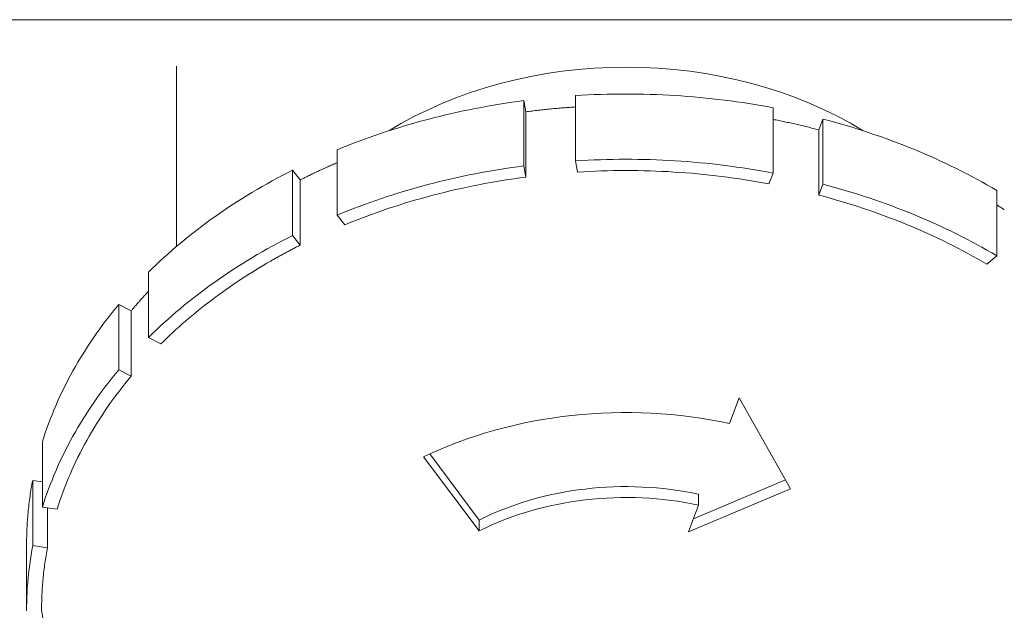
# Model space of a CAD drawing. Header units: millimetres. Extents: x -90830 to 24172, y -102460 to 73669.
# Tile 23 of 198: x -53619 to -53586, y 15536 to 15557. Entities that reach past the tile are written whole.
import ezdxf

# ---------------------------------------------------------------- set-up
doc = ezdxf.new("R2010")
doc.units = ezdxf.units.MM
doc.layers.add('at_Entity', color=253, linetype='Continuous', lineweight=9)

msp = doc.modelspace()

# ---------------------------------------------------------------- linework, layer by layer
at = {"layer": 'at_Entity'}
for p, q in [((-54093.07, 15556.8), (-52619.372, 15556.8)), ((-53614.041, 15555.2), (-53614.041, 15548.994)), ((-53600.224, 15555.086), (-53600.77, 15555.024)), ((-53599.675, 15555.13), (-53600.224, 15555.086)), ((-53599.124, 15555.157), (-53599.675, 15555.13)), ((-53598.572, 15555.166), (-53599.124, 15555.157)), ((-53598.02, 15555.157), (-53598.572, 15555.166)), ((-53597.469, 15555.13), (-53598.02, 15555.157)), ((-53596.92, 15555.086), (-53597.469, 15555.13)), ((-53596.374, 15555.024), (-53596.92, 15555.086)), ((-53601.849, 15554.848), (-53602.379, 15554.733)), ((-53601.312, 15554.944), (-53601.849, 15554.848)), ((-53600.77, 15555.024), (-53601.312, 15554.944)), ((-53595.832, 15554.944), (-53596.374, 15555.024)), ((-53595.295, 15554.848), (-53595.832, 15554.944)), ((-53594.764, 15554.733), (-53595.295, 15554.848)), ((-53603.419, 15554.455), (-53603.926, 15554.29)), ((-53602.903, 15554.602), (-53603.419, 15554.455)), ((-53602.379, 15554.733), (-53602.903, 15554.602)), ((-53594.24, 15554.602), (-53594.764, 15554.733)), ((-53593.724, 15554.455), (-53594.24, 15554.602)), ((-53593.217, 15554.29), (-53593.724, 15554.455)), ((-53604.424, 15554.11), (-53604.91, 15553.914)), ((-53603.926, 15554.29), (-53604.424, 15554.11)), ((-53600.094, 15554.2), (-53600.307, 15554.188)), ((-53600.307, 15554.188), (-53600.307, 15551.942)), ((-53599.88, 15554.211), (-53600.094, 15554.2)), ((-53599.667, 15554.221), (-53599.88, 15554.211)), ((-53599.453, 15554.228), (-53599.667, 15554.221)), ((-53599.239, 15554.234), (-53599.453, 15554.228)), ((-53599.025, 15554.239), (-53599.239, 15554.234)), ((-53598.812, 15554.241), (-53599.025, 15554.239)), ((-53598.598, 15554.243), (-53598.812, 15554.241)), ((-53598.384, 15554.242), (-53598.598, 15554.243)), ((-53598.17, 15554.24), (-53598.384, 15554.242)), ((-53597.956, 15554.236), (-53598.17, 15554.24)), ((-53597.742, 15554.23), (-53597.956, 15554.236)), ((-53597.528, 15554.223), (-53597.742, 15554.23)), ((-53597.315, 15554.214), (-53597.528, 15554.223)), ((-53597.101, 15554.203), (-53597.315, 15554.214)), ((-53596.888, 15554.191), (-53597.101, 15554.203)), ((-53596.675, 15554.177), (-53596.888, 15554.191)), ((-53596.462, 15554.161), (-53596.675, 15554.177)), ((-53596.249, 15554.144), (-53596.462, 15554.161)), ((-53596.037, 15554.125), (-53596.249, 15554.144)), ((-53595.825, 15554.104), (-53596.037, 15554.125)), ((-53595.613, 15554.082), (-53595.825, 15554.104)), ((-53595.401, 15554.058), (-53595.613, 15554.082)), ((-53592.72, 15554.11), (-53593.217, 15554.29)), ((-53592.233, 15553.914), (-53592.72, 15554.11)), ((-53604.91, 15553.914), (-53605.385, 15553.702)), ((-53603.758, 15553.744), (-53603.965, 15553.703)), ((-53603.551, 15553.784), (-53603.758, 15553.744)), ((-53603.343, 15553.822), (-53603.551, 15553.784)), ((-53603.134, 15553.858), (-53603.343, 15553.822)), ((-53602.926, 15553.893), (-53603.134, 15553.858)), ((-53602.716, 15553.926), (-53602.926, 15553.893)), ((-53602.506, 15553.958), (-53602.716, 15553.926)), ((-53602.296, 15553.988), (-53602.506, 15553.958)), ((-53602.086, 15554.016), (-53602.296, 15553.988)), ((-53602.086, 15554.016), (-53602.019, 15553.631)), ((-53602.086, 15551.771), (-53602.086, 15554.016)), ((-53601.219, 15553.724), (-53601.272, 15553.718)), ((-53601.165, 15553.729), (-53601.219, 15553.724)), ((-53601.112, 15553.734), (-53601.165, 15553.729)), ((-53601.058, 15553.739), (-53601.112, 15553.734)), ((-53601.005, 15553.744), (-53601.058, 15553.739)), ((-53600.951, 15553.749), (-53601.005, 15553.744)), ((-53600.898, 15553.754), (-53600.951, 15553.749)), ((-53600.844, 15553.758), (-53600.898, 15553.754)), ((-53600.79, 15553.763), (-53600.844, 15553.758)), ((-53600.737, 15553.767), (-53600.79, 15553.763)), ((-53600.683, 15553.771), (-53600.737, 15553.767)), ((-53600.629, 15553.776), (-53600.683, 15553.771)), ((-53600.576, 15553.78), (-53600.629, 15553.776)), ((-53600.522, 15553.784), (-53600.576, 15553.78)), ((-53600.468, 15553.788), (-53600.522, 15553.784)), ((-53600.415, 15553.791), (-53600.468, 15553.788)), ((-53600.361, 15553.795), (-53600.415, 15553.791)), ((-53600.307, 15553.799), (-53600.361, 15553.795)), ((-53595.19, 15554.033), (-53595.401, 15554.058)), ((-53594.979, 15554.006), (-53595.19, 15554.033)), ((-53594.769, 15553.977), (-53594.979, 15554.006)), ((-53594.559, 15553.946), (-53594.769, 15553.977)), ((-53594.349, 15553.914), (-53594.559, 15553.946)), ((-53594.14, 15553.88), (-53594.349, 15553.914)), ((-53593.931, 15553.845), (-53594.14, 15553.88)), ((-53593.723, 15553.808), (-53593.931, 15553.845)), ((-53593.515, 15553.77), (-53593.723, 15553.808)), ((-53593.515, 15551.524), (-53593.515, 15553.77)), ((-53591.758, 15553.702), (-53592.233, 15553.914)), ((-53605.847, 15553.475), (-53606.296, 15553.234)), ((-53605.385, 15553.702), (-53605.847, 15553.475)), ((-53605.193, 15553.422), (-53605.395, 15553.37)), ((-53604.99, 15553.473), (-53605.193, 15553.422)), ((-53604.786, 15553.522), (-53604.99, 15553.473)), ((-53604.582, 15553.57), (-53604.786, 15553.522)), ((-53604.377, 15553.616), (-53604.582, 15553.57)), ((-53604.171, 15553.66), (-53604.377, 15553.616)), ((-53603.965, 15553.703), (-53604.171, 15553.66)), ((-53601.966, 15553.638), (-53602.019, 15553.631)), ((-53602.019, 15551.386), (-53602.019, 15553.631)), ((-53601.912, 15553.645), (-53601.966, 15553.638)), ((-53601.859, 15553.652), (-53601.912, 15553.645)), ((-53601.806, 15553.658), (-53601.859, 15553.652)), ((-53601.753, 15553.665), (-53601.806, 15553.658)), ((-53601.699, 15553.671), (-53601.753, 15553.665)), ((-53601.646, 15553.677), (-53601.699, 15553.671)), ((-53601.593, 15553.684), (-53601.646, 15553.677)), ((-53601.539, 15553.69), (-53601.593, 15553.684)), ((-53601.486, 15553.695), (-53601.539, 15553.69)), ((-53601.433, 15553.701), (-53601.486, 15553.695)), ((-53601.379, 15553.707), (-53601.433, 15553.701)), ((-53601.326, 15553.713), (-53601.379, 15553.707)), ((-53601.272, 15553.718), (-53601.326, 15553.713)), ((-53591.945, 15553.011), (-53591.798, 15553.383)), ((-53591.798, 15553.383), (-53591.798, 15551.137)), ((-53591.596, 15553.329), (-53591.798, 15553.383)), ((-53591.296, 15553.475), (-53591.758, 15553.702)), ((-53590.847, 15553.234), (-53591.296, 15553.475)), ((-53606.296, 15553.234), (-53606.731, 15552.978)), ((-53606.395, 15553.084), (-53606.592, 15553.023)), ((-53606.196, 15553.145), (-53606.395, 15553.084)), ((-53605.997, 15553.203), (-53606.196, 15553.145)), ((-53605.797, 15553.26), (-53605.997, 15553.203)), ((-53605.596, 15553.316), (-53605.797, 15553.26)), ((-53605.395, 15553.37), (-53605.596, 15553.316)), ((-53593.466, 15553.36), (-53593.515, 15553.369)), ((-53593.416, 15553.35), (-53593.466, 15553.36)), ((-53593.366, 15553.34), (-53593.416, 15553.35)), ((-53593.317, 15553.33), (-53593.366, 15553.34)), ((-53593.267, 15553.32), (-53593.317, 15553.33)), ((-53593.218, 15553.31), (-53593.267, 15553.32)), ((-53593.168, 15553.299), (-53593.218, 15553.31)), ((-53593.119, 15553.289), (-53593.168, 15553.299)), ((-53593.07, 15553.278), (-53593.119, 15553.289)), ((-53593.02, 15553.268), (-53593.07, 15553.278)), ((-53592.971, 15553.257), (-53593.02, 15553.268)), ((-53592.922, 15553.246), (-53592.971, 15553.257)), ((-53592.873, 15553.235), (-53592.922, 15553.246)), ((-53592.823, 15553.224), (-53592.873, 15553.235)), ((-53592.774, 15553.213), (-53592.823, 15553.224)), ((-53592.725, 15553.202), (-53592.774, 15553.213)), ((-53592.676, 15553.191), (-53592.725, 15553.202)), ((-53592.627, 15553.18), (-53592.676, 15553.191)), ((-53592.578, 15553.168), (-53592.627, 15553.18)), ((-53592.529, 15553.157), (-53592.578, 15553.168)), ((-53592.48, 15553.145), (-53592.529, 15553.157)), ((-53592.431, 15553.133), (-53592.48, 15553.145)), ((-53592.382, 15553.121), (-53592.431, 15553.133)), ((-53592.334, 15553.11), (-53592.382, 15553.121)), ((-53592.285, 15553.097), (-53592.334, 15553.11)), ((-53592.236, 15553.085), (-53592.285, 15553.097)), ((-53592.187, 15553.073), (-53592.236, 15553.085)), ((-53592.139, 15553.061), (-53592.187, 15553.073)), ((-53592.09, 15553.049), (-53592.139, 15553.061)), ((-53592.042, 15553.036), (-53592.09, 15553.049)), ((-53591.395, 15553.274), (-53591.596, 15553.329)), ((-53591.195, 15553.217), (-53591.395, 15553.274)), ((-53590.995, 15553.159), (-53591.195, 15553.217)), ((-53590.797, 15553.099), (-53590.995, 15553.159)), ((-53590.412, 15552.978), (-53590.847, 15553.234)), ((-53590.599, 15553.038), (-53590.797, 15553.099)), ((-53607.373, 15552.76), (-53607.566, 15552.691)), ((-53607.179, 15552.828), (-53607.373, 15552.76)), ((-53606.985, 15552.894), (-53607.179, 15552.828)), ((-53606.789, 15552.959), (-53606.985, 15552.894)), ((-53606.592, 15553.023), (-53606.789, 15552.959)), ((-53591.993, 15553.023), (-53592.042, 15553.036)), ((-53591.945, 15553.011), (-53591.993, 15553.023)), ((-53591.945, 15550.765), (-53591.945, 15553.011)), ((-53590.402, 15552.975), (-53590.599, 15553.038)), ((-53590.206, 15552.91), (-53590.402, 15552.975)), ((-53590.011, 15552.844), (-53590.206, 15552.91)), ((-53589.817, 15552.777), (-53590.011, 15552.844)), ((-53589.624, 15552.708), (-53589.817, 15552.777)), ((-53589.431, 15552.637), (-53589.624, 15552.708)), ((-53608.329, 15552.399), (-53608.516, 15552.322)), ((-53608.14, 15552.474), (-53608.329, 15552.399)), ((-53607.949, 15552.548), (-53608.14, 15552.474)), ((-53607.758, 15552.62), (-53607.949, 15552.548)), ((-53607.566, 15552.691), (-53607.758, 15552.62)), ((-53589.24, 15552.565), (-53589.431, 15552.637)), ((-53589.05, 15552.492), (-53589.24, 15552.565)), ((-53588.861, 15552.417), (-53589.05, 15552.492)), ((-53588.672, 15552.34), (-53588.861, 15552.417)), ((-53608.516, 15552.322), (-53608.516, 15550.076)), ((-53588.485, 15552.263), (-53588.672, 15552.34)), ((-53588.299, 15552.183), (-53588.485, 15552.263)), ((-53588.114, 15552.102), (-53588.299, 15552.183)), ((-53587.93, 15552.02), (-53588.114, 15552.102)), ((-53608.917, 15551.702), (-53608.957, 15551.684)), ((-53608.877, 15551.72), (-53608.917, 15551.702)), ((-53608.838, 15551.737), (-53608.877, 15551.72)), ((-53608.798, 15551.755), (-53608.838, 15551.737)), ((-53608.758, 15551.773), (-53608.798, 15551.755)), ((-53608.718, 15551.791), (-53608.758, 15551.773)), ((-53608.677, 15551.808), (-53608.718, 15551.791)), ((-53608.637, 15551.826), (-53608.677, 15551.808)), ((-53608.597, 15551.843), (-53608.637, 15551.826)), ((-53608.557, 15551.86), (-53608.597, 15551.843)), ((-53608.516, 15551.878), (-53608.557, 15551.86)), ((-53602.506, 15551.712), (-53602.716, 15551.681)), ((-53602.296, 15551.742), (-53602.506, 15551.712)), ((-53602.086, 15551.771), (-53602.296, 15551.742)), ((-53602.019, 15551.386), (-53602.086, 15551.771)), ((-53600.094, 15551.955), (-53600.307, 15551.942)), ((-53600.307, 15551.942), (-53600.24, 15551.558)), ((-53599.88, 15551.966), (-53600.094, 15551.955)), ((-53599.667, 15551.975), (-53599.88, 15551.966)), ((-53599.453, 15551.983), (-53599.667, 15551.975)), ((-53599.239, 15551.989), (-53599.453, 15551.983)), ((-53599.025, 15551.993), (-53599.239, 15551.989)), ((-53598.812, 15551.996), (-53599.025, 15551.993)), ((-53598.598, 15551.997), (-53598.812, 15551.996)), ((-53598.384, 15551.997), (-53598.598, 15551.997)), ((-53598.17, 15551.994), (-53598.384, 15551.997)), ((-53597.956, 15551.99), (-53598.17, 15551.994)), ((-53597.742, 15551.985), (-53597.956, 15551.99)), ((-53597.528, 15551.977), (-53597.742, 15551.985)), ((-53597.315, 15551.968), (-53597.528, 15551.977)), ((-53597.101, 15551.958), (-53597.315, 15551.968)), ((-53596.888, 15551.945), (-53597.101, 15551.958)), ((-53596.675, 15551.931), (-53596.888, 15551.945)), ((-53596.462, 15551.916), (-53596.675, 15551.931)), ((-53596.249, 15551.899), (-53596.462, 15551.916)), ((-53596.037, 15551.88), (-53596.249, 15551.899)), ((-53595.825, 15551.859), (-53596.037, 15551.88)), ((-53595.613, 15551.837), (-53595.825, 15551.859)), ((-53595.401, 15551.813), (-53595.613, 15551.837)), ((-53595.19, 15551.787), (-53595.401, 15551.813)), ((-53594.979, 15551.76), (-53595.19, 15551.787)), ((-53594.769, 15551.731), (-53594.979, 15551.76)), ((-53594.559, 15551.701), (-53594.769, 15551.731)), ((-53594.349, 15551.669), (-53594.559, 15551.701)), ((-53587.748, 15551.937), (-53587.93, 15552.02)), ((-53587.566, 15551.851), (-53587.748, 15551.937)), ((-53587.386, 15551.765), (-53587.566, 15551.851)), ((-53587.207, 15551.677), (-53587.386, 15551.765)), ((-53610.401, 15551.44), (-53610.576, 15551.347)), ((-53610.225, 15551.531), (-53610.401, 15551.44)), ((-53610.048, 15551.621), (-53610.225, 15551.531)), ((-53610.048, 15551.621), (-53609.779, 15551.29)), ((-53610.048, 15549.376), (-53610.048, 15551.621)), ((-53609.624, 15551.368), (-53609.663, 15551.348)), ((-53609.586, 15551.387), (-53609.624, 15551.368)), ((-53609.547, 15551.406), (-53609.586, 15551.387)), ((-53609.508, 15551.425), (-53609.547, 15551.406)), ((-53609.469, 15551.444), (-53609.508, 15551.425)), ((-53609.43, 15551.463), (-53609.469, 15551.444)), ((-53609.391, 15551.481), (-53609.43, 15551.463)), ((-53609.352, 15551.5), (-53609.391, 15551.481)), ((-53609.312, 15551.519), (-53609.352, 15551.5)), ((-53609.273, 15551.537), (-53609.312, 15551.519)), ((-53609.234, 15551.556), (-53609.273, 15551.537)), ((-53609.194, 15551.574), (-53609.234, 15551.556)), ((-53609.155, 15551.593), (-53609.194, 15551.574)), ((-53609.116, 15551.611), (-53609.155, 15551.593)), ((-53609.076, 15551.629), (-53609.116, 15551.611)), ((-53609.036, 15551.648), (-53609.076, 15551.629)), ((-53608.997, 15551.666), (-53609.036, 15551.648)), ((-53608.957, 15551.684), (-53608.997, 15551.666)), ((-53604.377, 15551.371), (-53604.582, 15551.325)), ((-53604.171, 15551.415), (-53604.377, 15551.371)), ((-53603.965, 15551.458), (-53604.171, 15551.415)), ((-53603.758, 15551.499), (-53603.965, 15551.458)), ((-53603.551, 15551.539), (-53603.758, 15551.499)), ((-53603.343, 15551.577), (-53603.551, 15551.539)), ((-53603.134, 15551.613), (-53603.343, 15551.577)), ((-53602.926, 15551.648), (-53603.134, 15551.613)), ((-53602.716, 15551.681), (-53602.926, 15551.648)), ((-53602.223, 15551.358), (-53602.426, 15551.329)), ((-53602.019, 15551.386), (-53602.223, 15551.358)), ((-53600.034, 15551.57), (-53600.24, 15551.558)), ((-53599.827, 15551.58), (-53600.034, 15551.57)), ((-53599.62, 15551.589), (-53599.827, 15551.58)), ((-53599.413, 15551.596), (-53599.62, 15551.589)), ((-53599.206, 15551.602), (-53599.413, 15551.596)), ((-53598.999, 15551.606), (-53599.206, 15551.602)), ((-53598.792, 15551.609), (-53598.999, 15551.606)), ((-53598.585, 15551.61), (-53598.792, 15551.609)), ((-53598.378, 15551.609), (-53598.585, 15551.61)), ((-53598.17, 15551.607), (-53598.378, 15551.609)), ((-53597.963, 15551.603), (-53598.17, 15551.607)), ((-53597.756, 15551.597), (-53597.963, 15551.603)), ((-53597.549, 15551.59), (-53597.756, 15551.597)), ((-53597.342, 15551.581), (-53597.549, 15551.59)), ((-53597.136, 15551.571), (-53597.342, 15551.581)), ((-53596.929, 15551.559), (-53597.136, 15551.571)), ((-53596.723, 15551.546), (-53596.929, 15551.559)), ((-53596.516, 15551.531), (-53596.723, 15551.546)), ((-53596.31, 15551.514), (-53596.516, 15551.531)), ((-53596.105, 15551.495), (-53596.31, 15551.514)), ((-53595.899, 15551.476), (-53596.105, 15551.495)), ((-53595.694, 15551.454), (-53595.899, 15551.476)), ((-53595.489, 15551.431), (-53595.694, 15551.454)), ((-53595.285, 15551.406), (-53595.489, 15551.431)), ((-53595.08, 15551.38), (-53595.285, 15551.406)), ((-53594.876, 15551.352), (-53595.08, 15551.38)), ((-53594.673, 15551.323), (-53594.876, 15551.352)), ((-53594.14, 15551.635), (-53594.349, 15551.669)), ((-53593.931, 15551.6), (-53594.14, 15551.635)), ((-53593.723, 15551.563), (-53593.931, 15551.6)), ((-53593.515, 15551.524), (-53593.723, 15551.563)), ((-53593.662, 15551.152), (-53593.515, 15551.524)), ((-53587.029, 15551.588), (-53587.207, 15551.677)), ((-53586.852, 15551.497), (-53587.029, 15551.588)), ((-53586.677, 15551.405), (-53586.852, 15551.497)), ((-53586.503, 15551.312), (-53586.677, 15551.405)), ((-53611.092, 15551.06), (-53611.261, 15550.962)), ((-53610.921, 15551.157), (-53611.092, 15551.06)), ((-53610.749, 15551.252), (-53610.921, 15551.157)), ((-53610.576, 15551.347), (-53610.749, 15551.252)), ((-53609.741, 15551.31), (-53609.779, 15551.29)), ((-53609.779, 15549.045), (-53609.779, 15551.29)), ((-53609.702, 15551.329), (-53609.741, 15551.31)), ((-53609.663, 15551.348), (-53609.702, 15551.329)), ((-53605.797, 15551.015), (-53605.997, 15550.958)), ((-53605.596, 15551.07), (-53605.797, 15551.015)), ((-53605.395, 15551.124), (-53605.596, 15551.07)), ((-53605.193, 15551.177), (-53605.395, 15551.124)), ((-53604.99, 15551.228), (-53605.193, 15551.177)), ((-53604.786, 15551.277), (-53604.99, 15551.228)), ((-53604.582, 15551.325), (-53604.786, 15551.277)), ((-53604.038, 15551.041), (-53604.237, 15550.997)), ((-53603.838, 15551.082), (-53604.038, 15551.041)), ((-53603.638, 15551.122), (-53603.838, 15551.082)), ((-53603.437, 15551.161), (-53603.638, 15551.122)), ((-53603.236, 15551.197), (-53603.437, 15551.161)), ((-53603.034, 15551.233), (-53603.236, 15551.197)), ((-53602.832, 15551.267), (-53603.034, 15551.233)), ((-53602.629, 15551.299), (-53602.832, 15551.267)), ((-53602.426, 15551.329), (-53602.629, 15551.299)), ((-53594.47, 15551.292), (-53594.673, 15551.323)), ((-53594.267, 15551.259), (-53594.47, 15551.292)), ((-53594.065, 15551.225), (-53594.267, 15551.259)), ((-53593.864, 15551.19), (-53594.065, 15551.225)), ((-53593.662, 15551.152), (-53593.864, 15551.19)), ((-53591.798, 15551.137), (-53591.945, 15550.765)), ((-53591.596, 15551.084), (-53591.798, 15551.137)), ((-53591.395, 15551.029), (-53591.596, 15551.084)), ((-53591.195, 15550.972), (-53591.395, 15551.029)), ((-53586.33, 15551.217), (-53586.503, 15551.312)), ((-53586.158, 15551.121), (-53586.33, 15551.217)), ((-53585.988, 15551.023), (-53586.158, 15551.121)), ((-53585.819, 15550.925), (-53585.988, 15551.023)), ((-53611.596, 15550.761), (-53611.761, 15550.659)), ((-53611.429, 15550.862), (-53611.596, 15550.761)), ((-53611.261, 15550.962), (-53611.429, 15550.862)), ((-53606.789, 15550.714), (-53606.985, 15550.649)), ((-53606.592, 15550.777), (-53606.789, 15550.714)), ((-53606.395, 15550.839), (-53606.592, 15550.777)), ((-53606.196, 15550.899), (-53606.395, 15550.839)), ((-53605.997, 15550.958), (-53606.196, 15550.899)), ((-53605.418, 15550.707), (-53605.613, 15550.653)), ((-53605.223, 15550.759), (-53605.418, 15550.707)), ((-53605.027, 15550.81), (-53605.223, 15550.759)), ((-53604.831, 15550.859), (-53605.027, 15550.81)), ((-53604.633, 15550.907), (-53604.831, 15550.859)), ((-53604.436, 15550.953), (-53604.633, 15550.907)), ((-53604.237, 15550.997), (-53604.436, 15550.953)), ((-53591.749, 15550.713), (-53591.945, 15550.765)), ((-53591.555, 15550.66), (-53591.749, 15550.713)), ((-53590.995, 15550.914), (-53591.195, 15550.972)), ((-53590.797, 15550.854), (-53590.995, 15550.914)), ((-53590.599, 15550.792), (-53590.797, 15550.854)), ((-53590.402, 15550.729), (-53590.599, 15550.792)), ((-53590.206, 15550.665), (-53590.402, 15550.729)), ((-53585.819, 15548.679), (-53585.819, 15550.925)), ((-53612.248, 15550.345), (-53612.407, 15550.238)), ((-53612.087, 15550.451), (-53612.248, 15550.345)), ((-53611.925, 15550.556), (-53612.087, 15550.451)), ((-53611.761, 15550.659), (-53611.925, 15550.556)), ((-53607.758, 15550.375), (-53607.949, 15550.302)), ((-53607.566, 15550.446), (-53607.758, 15550.375)), ((-53607.373, 15550.515), (-53607.566, 15550.446)), ((-53607.179, 15550.583), (-53607.373, 15550.515)), ((-53606.985, 15550.649), (-53607.179, 15550.583)), ((-53606.573, 15550.362), (-53606.763, 15550.299)), ((-53606.383, 15550.423), (-53606.573, 15550.362)), ((-53606.192, 15550.483), (-53606.383, 15550.423)), ((-53605.999, 15550.541), (-53606.192, 15550.483)), ((-53605.806, 15550.598), (-53605.999, 15550.541)), ((-53605.613, 15550.653), (-53605.806, 15550.598)), ((-53591.361, 15550.605), (-53591.555, 15550.66)), ((-53591.168, 15550.548), (-53591.361, 15550.605)), ((-53590.976, 15550.49), (-53591.168, 15550.548)), ((-53590.784, 15550.431), (-53590.976, 15550.49)), ((-53590.594, 15550.369), (-53590.784, 15550.431)), ((-53590.404, 15550.307), (-53590.594, 15550.369)), ((-53590.011, 15550.599), (-53590.206, 15550.665)), ((-53589.817, 15550.532), (-53590.011, 15550.599)), ((-53589.624, 15550.463), (-53589.817, 15550.532)), ((-53589.431, 15550.392), (-53589.624, 15550.463)), ((-53589.24, 15550.32), (-53589.431, 15550.392)), ((-53585.786, 15550.407), (-53585.819, 15550.428)), ((-53585.753, 15550.387), (-53585.786, 15550.407)), ((-53585.721, 15550.366), (-53585.753, 15550.387)), ((-53585.688, 15550.346), (-53585.721, 15550.366)), ((-53585.655, 15550.325), (-53585.688, 15550.346)), ((-53612.722, 15550.019), (-53612.877, 15549.909)), ((-53612.565, 15550.129), (-53612.722, 15550.019)), ((-53612.407, 15550.238), (-53612.565, 15550.129)), ((-53608.329, 15550.153), (-53608.516, 15550.076)), ((-53608.516, 15550.076), (-53608.247, 15549.745)), ((-53608.14, 15550.228), (-53608.329, 15550.153)), ((-53607.949, 15550.302), (-53608.14, 15550.228)), ((-53607.513, 15550.034), (-53607.698, 15549.964)), ((-53607.327, 15550.102), (-53607.513, 15550.034)), ((-53607.14, 15550.169), (-53607.327, 15550.102)), ((-53606.952, 15550.235), (-53607.14, 15550.169)), ((-53606.763, 15550.299), (-53606.952, 15550.235)), ((-53590.215, 15550.243), (-53590.404, 15550.307)), ((-53590.027, 15550.178), (-53590.215, 15550.243)), ((-53589.84, 15550.111), (-53590.027, 15550.178)), ((-53589.654, 15550.042), (-53589.84, 15550.111)), ((-53589.469, 15549.973), (-53589.654, 15550.042)), ((-53589.05, 15550.247), (-53589.24, 15550.32)), ((-53588.861, 15550.172), (-53589.05, 15550.247)), ((-53588.672, 15550.095), (-53588.861, 15550.172)), ((-53588.485, 15550.017), (-53588.672, 15550.095)), ((-53588.299, 15549.938), (-53588.485, 15550.017)), ((-53585.623, 15550.305), (-53585.655, 15550.325)), ((-53585.59, 15550.284), (-53585.623, 15550.305)), ((-53585.558, 15550.263), (-53585.59, 15550.284)), ((-53613.182, 15549.683), (-53613.332, 15549.569)), ((-53613.03, 15549.796), (-53613.182, 15549.683)), ((-53612.877, 15549.909), (-53613.03, 15549.796)), ((-53608.065, 15549.82), (-53608.247, 15549.745)), ((-53607.882, 15549.892), (-53608.065, 15549.82)), ((-53607.698, 15549.964), (-53607.882, 15549.892)), ((-53589.284, 15549.901), (-53589.469, 15549.973)), ((-53589.101, 15549.829), (-53589.284, 15549.901)), ((-53588.919, 15549.755), (-53589.101, 15549.829)), ((-53588.738, 15549.679), (-53588.919, 15549.755)), ((-53588.557, 15549.602), (-53588.738, 15549.679)), ((-53588.114, 15549.857), (-53588.299, 15549.938)), ((-53587.93, 15549.775), (-53588.114, 15549.857)), ((-53587.748, 15549.691), (-53587.93, 15549.775)), ((-53587.566, 15549.606), (-53587.748, 15549.691)), ((-53613.628, 15549.336), (-53613.773, 15549.218)), ((-53613.481, 15549.453), (-53613.628, 15549.336)), ((-53613.332, 15549.569), (-53613.481, 15549.453)), ((-53610.048, 15549.376), (-53610.225, 15549.286)), ((-53609.779, 15549.045), (-53610.048, 15549.376)), ((-53588.378, 15549.524), (-53588.557, 15549.602)), ((-53588.2, 15549.445), (-53588.378, 15549.524)), ((-53588.023, 15549.364), (-53588.2, 15549.445)), ((-53587.848, 15549.281), (-53588.023, 15549.364)), ((-53587.386, 15549.52), (-53587.566, 15549.606)), ((-53587.207, 15549.432), (-53587.386, 15549.52)), ((-53587.029, 15549.342), (-53587.207, 15549.432)), ((-53586.852, 15549.252), (-53587.029, 15549.342)), ((-53614.059, 15548.979), (-53614.199, 15548.858)), ((-53613.917, 15549.099), (-53614.059, 15548.979)), ((-53613.773, 15549.218), (-53613.917, 15549.099)), ((-53610.749, 15549.007), (-53610.921, 15548.911)), ((-53610.576, 15549.101), (-53610.749, 15549.007)), ((-53610.401, 15549.194), (-53610.576, 15549.101)), ((-53610.225, 15549.286), (-53610.401, 15549.194)), ((-53609.909, 15548.979), (-53609.941, 15548.962)), ((-53609.876, 15548.996), (-53609.909, 15548.979)), ((-53609.844, 15549.012), (-53609.876, 15548.996)), ((-53609.812, 15549.029), (-53609.844, 15549.012)), ((-53609.779, 15549.045), (-53609.812, 15549.029)), ((-53587.673, 15549.198), (-53587.848, 15549.281)), ((-53587.499, 15549.112), (-53587.673, 15549.198)), ((-53587.327, 15549.026), (-53587.499, 15549.112)), ((-53587.156, 15548.938), (-53587.327, 15549.026)), ((-53586.677, 15549.16), (-53586.852, 15549.252)), ((-53586.503, 15549.066), (-53586.677, 15549.16)), ((-53586.33, 15548.972), (-53586.503, 15549.066)), ((-53614.338, 15548.735), (-53614.475, 15548.612)), ((-53614.199, 15548.858), (-53614.338, 15548.735)), ((-53611.261, 15548.716), (-53611.429, 15548.617)), ((-53611.092, 15548.815), (-53611.261, 15548.716)), ((-53610.921, 15548.911), (-53611.092, 15548.815)), ((-53610.515, 15548.655), (-53610.547, 15548.638)), ((-53610.484, 15548.673), (-53610.515, 15548.655)), ((-53610.452, 15548.69), (-53610.484, 15548.673)), ((-53610.421, 15548.708), (-53610.452, 15548.69)), ((-53610.389, 15548.725), (-53610.421, 15548.708)), ((-53610.357, 15548.742), (-53610.389, 15548.725)), ((-53610.326, 15548.759), (-53610.357, 15548.742)), ((-53610.294, 15548.777), (-53610.326, 15548.759)), ((-53610.262, 15548.794), (-53610.294, 15548.777)), ((-53610.23, 15548.811), (-53610.262, 15548.794)), ((-53610.198, 15548.828), (-53610.23, 15548.811)), ((-53610.166, 15548.845), (-53610.198, 15548.828)), ((-53610.134, 15548.862), (-53610.166, 15548.845)), ((-53610.102, 15548.879), (-53610.134, 15548.862)), ((-53610.07, 15548.895), (-53610.102, 15548.879)), ((-53610.038, 15548.912), (-53610.07, 15548.895)), ((-53610.006, 15548.929), (-53610.038, 15548.912)), ((-53609.973, 15548.946), (-53610.006, 15548.929)), ((-53609.941, 15548.962), (-53609.973, 15548.946)), ((-53586.986, 15548.849), (-53587.156, 15548.938)), ((-53586.817, 15548.759), (-53586.986, 15548.849)), ((-53586.65, 15548.667), (-53586.817, 15548.759)), ((-53586.483, 15548.574), (-53586.65, 15548.667)), ((-53586.158, 15548.875), (-53586.33, 15548.972)), ((-53585.988, 15548.778), (-53586.158, 15548.875)), ((-53586.155, 15548.385), (-53585.819, 15548.679)), ((-53585.819, 15548.679), (-53585.988, 15548.778)), ((-53614.744, 15548.362), (-53614.876, 15548.235)), ((-53614.611, 15548.487), (-53614.744, 15548.362)), ((-53614.475, 15548.612), (-53614.611, 15548.487)), ((-53611.925, 15548.31), (-53612.087, 15548.205)), ((-53611.761, 15548.414), (-53611.925, 15548.31)), ((-53611.596, 15548.516), (-53611.761, 15548.414)), ((-53611.429, 15548.617), (-53611.596, 15548.516)), ((-53611.062, 15548.341), (-53611.194, 15548.262)), ((-53610.93, 15548.419), (-53611.062, 15548.341)), ((-53610.797, 15548.496), (-53610.93, 15548.419)), ((-53610.766, 15548.514), (-53610.797, 15548.496)), ((-53610.735, 15548.532), (-53610.766, 15548.514)), ((-53610.704, 15548.55), (-53610.735, 15548.532)), ((-53610.672, 15548.567), (-53610.704, 15548.55)), ((-53610.641, 15548.585), (-53610.672, 15548.567)), ((-53610.61, 15548.603), (-53610.641, 15548.585)), ((-53610.578, 15548.62), (-53610.61, 15548.603)), ((-53610.547, 15548.638), (-53610.578, 15548.62)), ((-53586.318, 15548.48), (-53586.483, 15548.574)), ((-53586.155, 15548.385), (-53586.318, 15548.48)), ((-53614.876, 15548.235), (-53615.006, 15548.108)), ((-53615.006, 15548.108), (-53615.006, 15545.862)), ((-53612.407, 15547.992), (-53612.565, 15547.884)), ((-53612.248, 15548.099), (-53612.407, 15547.992)), ((-53612.087, 15548.205), (-53612.248, 15548.099)), ((-53611.582, 15548.021), (-53611.71, 15547.939)), ((-53611.453, 15548.102), (-53611.582, 15548.021)), ((-53611.324, 15548.182), (-53611.453, 15548.102)), ((-53611.194, 15548.262), (-53611.324, 15548.182)), ((-53612.877, 15547.663), (-53613.03, 15547.551)), ((-53612.722, 15547.774), (-53612.877, 15547.663)), ((-53612.565, 15547.884), (-53612.722, 15547.774)), ((-53612.087, 15547.687), (-53612.211, 15547.602)), ((-53611.962, 15547.772), (-53612.087, 15547.687)), ((-53611.836, 15547.856), (-53611.962, 15547.772)), ((-53611.71, 15547.939), (-53611.836, 15547.856)), ((-53615.16, 15547.286), (-53615.179, 15547.265)), ((-53615.141, 15547.306), (-53615.16, 15547.286)), ((-53615.122, 15547.327), (-53615.141, 15547.306)), ((-53615.102, 15547.348), (-53615.122, 15547.327)), ((-53615.083, 15547.369), (-53615.102, 15547.348)), ((-53615.064, 15547.389), (-53615.083, 15547.369)), ((-53615.045, 15547.41), (-53615.064, 15547.389)), ((-53615.026, 15547.431), (-53615.045, 15547.41)), ((-53615.006, 15547.451), (-53615.026, 15547.431)), ((-53613.332, 15547.323), (-53613.481, 15547.208)), ((-53613.182, 15547.438), (-53613.332, 15547.323)), ((-53613.03, 15547.551), (-53613.182, 15547.438)), ((-53612.577, 15547.342), (-53612.697, 15547.253)), ((-53612.456, 15547.429), (-53612.577, 15547.342)), ((-53612.334, 15547.516), (-53612.456, 15547.429)), ((-53612.211, 15547.602), (-53612.334, 15547.516)), ((-53616.027, 15547), (-53616.14, 15546.863)), ((-53616.027, 15547), (-53615.602, 15546.78)), ((-53616.027, 15544.754), (-53616.027, 15547)), ((-53615.457, 15546.95), (-53615.476, 15546.929)), ((-53615.439, 15546.971), (-53615.457, 15546.95)), ((-53615.421, 15546.992), (-53615.439, 15546.971)), ((-53615.402, 15547.013), (-53615.421, 15546.992)), ((-53615.384, 15547.034), (-53615.402, 15547.013)), ((-53615.366, 15547.055), (-53615.384, 15547.034)), ((-53615.347, 15547.076), (-53615.366, 15547.055)), ((-53615.329, 15547.097), (-53615.347, 15547.076)), ((-53615.31, 15547.118), (-53615.329, 15547.097)), ((-53615.291, 15547.139), (-53615.31, 15547.118)), ((-53615.273, 15547.16), (-53615.291, 15547.139)), ((-53615.254, 15547.181), (-53615.273, 15547.16)), ((-53615.235, 15547.202), (-53615.254, 15547.181)), ((-53615.216, 15547.223), (-53615.235, 15547.202)), ((-53615.197, 15547.244), (-53615.216, 15547.223)), ((-53615.179, 15547.265), (-53615.197, 15547.244)), ((-53613.773, 15546.973), (-53613.917, 15546.854)), ((-53613.628, 15547.091), (-53613.773, 15546.973)), ((-53613.481, 15547.208), (-53613.628, 15547.091)), ((-53613.052, 15546.984), (-53613.168, 15546.893)), ((-53612.934, 15547.075), (-53613.052, 15546.984)), ((-53612.816, 15547.164), (-53612.934, 15547.075)), ((-53612.697, 15547.253), (-53612.816, 15547.164)), ((-53616.251, 15546.726), (-53616.36, 15546.587)), ((-53616.14, 15546.863), (-53616.251, 15546.726)), ((-53615.584, 15546.801), (-53615.602, 15546.78)), ((-53615.602, 15544.534), (-53615.602, 15546.78)), ((-53615.566, 15546.822), (-53615.584, 15546.801)), ((-53615.548, 15546.844), (-53615.566, 15546.822)), ((-53615.53, 15546.865), (-53615.548, 15546.844)), ((-53615.512, 15546.886), (-53615.53, 15546.865)), ((-53615.494, 15546.907), (-53615.512, 15546.886)), ((-53615.476, 15546.929), (-53615.494, 15546.907)), ((-53614.199, 15546.612), (-53614.338, 15546.49)), ((-53614.059, 15546.734), (-53614.199, 15546.612)), ((-53613.917, 15546.854), (-53614.059, 15546.734)), ((-53613.51, 15546.615), (-53613.622, 15546.52)), ((-53613.397, 15546.708), (-53613.51, 15546.615)), ((-53613.283, 15546.801), (-53613.397, 15546.708)), ((-53613.168, 15546.893), (-53613.283, 15546.801)), ((-53616.573, 15546.308), (-53616.676, 15546.168)), ((-53616.467, 15546.448), (-53616.573, 15546.308)), ((-53616.36, 15546.587), (-53616.467, 15546.448)), ((-53614.475, 15546.367), (-53614.611, 15546.242)), ((-53614.338, 15546.49), (-53614.475, 15546.367)), ((-53613.842, 15546.33), (-53613.951, 15546.234)), ((-53613.733, 15546.426), (-53613.842, 15546.33)), ((-53613.622, 15546.52), (-53613.733, 15546.426)), ((-53616.778, 15546.026), (-53616.877, 15545.884)), ((-53616.676, 15546.168), (-53616.778, 15546.026)), ((-53614.876, 15545.99), (-53615.006, 15545.862)), ((-53614.744, 15546.117), (-53614.876, 15545.99)), ((-53614.611, 15546.242), (-53614.744, 15546.117)), ((-53614.271, 15545.941), (-53614.376, 15545.842)), ((-53614.166, 15546.039), (-53614.271, 15545.941)), ((-53614.059, 15546.137), (-53614.166, 15546.039)), ((-53613.951, 15546.234), (-53614.059, 15546.137)), ((-53617.071, 15545.597), (-53617.164, 15545.452)), ((-53616.975, 15545.741), (-53617.071, 15545.597)), ((-53616.877, 15545.884), (-53616.975, 15545.741)), ((-53615.006, 15545.862), (-53614.581, 15545.642)), ((-53614.479, 15545.743), (-53614.581, 15545.642)), ((-53614.376, 15545.842), (-53614.479, 15545.743)), ((-53617.256, 15545.307), (-53617.345, 15545.161)), ((-53617.164, 15545.452), (-53617.256, 15545.307)), ((-53617.433, 15545.014), (-53617.519, 15544.867)), ((-53617.345, 15545.161), (-53617.433, 15545.014)), ((-53617.602, 15544.719), (-53617.684, 15544.57)), ((-53617.519, 15544.867), (-53617.602, 15544.719)), ((-53616.14, 15544.618), (-53616.251, 15544.48)), ((-53616.027, 15544.754), (-53616.14, 15544.618)), ((-53615.602, 15544.534), (-53616.027, 15544.754)), ((-53617.84, 15544.271), (-53617.916, 15544.121)), ((-53617.763, 15544.421), (-53617.84, 15544.271)), ((-53617.684, 15544.57), (-53617.763, 15544.421)), ((-53616.36, 15544.342), (-53616.467, 15544.203)), ((-53616.251, 15544.48), (-53616.36, 15544.342)), ((-53615.818, 15544.269), (-53615.924, 15544.135)), ((-53615.711, 15544.402), (-53615.818, 15544.269)), ((-53615.602, 15544.534), (-53615.711, 15544.402)), ((-53617.989, 15543.97), (-53618.06, 15543.818)), ((-53617.916, 15544.121), (-53617.989, 15543.97)), ((-53616.676, 15543.922), (-53616.778, 15543.781)), ((-53616.573, 15544.063), (-53616.676, 15543.922)), ((-53616.467, 15544.203), (-53616.573, 15544.063)), ((-53616.028, 15544), (-53616.13, 15543.865)), ((-53615.924, 15544.135), (-53616.028, 15544)), ((-53618.129, 15543.666), (-53618.196, 15543.513)), ((-53618.06, 15543.818), (-53618.129, 15543.666)), ((-53616.877, 15543.639), (-53616.975, 15543.495)), ((-53616.778, 15543.781), (-53616.877, 15543.639)), ((-53616.328, 15543.591), (-53616.424, 15543.453)), ((-53616.23, 15543.728), (-53616.328, 15543.591)), ((-53616.13, 15543.865), (-53616.23, 15543.728)), ((-53595.011, 15542.91), (-53594.68, 15543.785)), ((-53594.68, 15543.785), (-53592.915, 15540.662)), ((-53618.261, 15543.36), (-53618.323, 15543.206)), ((-53618.196, 15543.513), (-53618.261, 15543.36)), ((-53617.071, 15543.352), (-53617.164, 15543.207)), ((-53616.975, 15543.495), (-53617.071, 15543.352)), ((-53616.519, 15543.315), (-53616.611, 15543.175)), ((-53616.424, 15543.453), (-53616.519, 15543.315)), ((-53599.757, 15543.242), (-53600.097, 15543.215)), ((-53599.416, 15543.262), (-53599.757, 15543.242)), ((-53599.074, 15543.275), (-53599.416, 15543.262)), ((-53598.731, 15543.282), (-53599.074, 15543.275)), ((-53598.389, 15543.282), (-53598.731, 15543.282)), ((-53598.047, 15543.275), (-53598.389, 15543.282)), ((-53597.705, 15543.261), (-53598.047, 15543.275)), ((-53597.364, 15543.241), (-53597.705, 15543.261)), ((-53597.023, 15543.213), (-53597.364, 15543.241)), ((-53618.442, 15542.897), (-53618.499, 15542.742)), ((-53618.384, 15543.052), (-53618.442, 15542.897)), ((-53618.323, 15543.206), (-53618.384, 15543.052)), ((-53617.345, 15542.916), (-53617.433, 15542.769)), ((-53617.256, 15543.062), (-53617.345, 15542.916)), ((-53617.164, 15543.207), (-53617.256, 15543.062)), ((-53616.791, 15542.895), (-53616.877, 15542.753)), ((-53616.702, 15543.035), (-53616.791, 15542.895)), ((-53616.611, 15543.175), (-53616.702, 15543.035)), ((-53602.11, 15542.914), (-53602.438, 15542.841)), ((-53601.779, 15542.981), (-53602.11, 15542.914)), ((-53601.446, 15543.041), (-53601.779, 15542.981)), ((-53601.112, 15543.095), (-53601.446, 15543.041)), ((-53600.775, 15543.142), (-53601.112, 15543.095)), ((-53600.437, 15543.182), (-53600.775, 15543.142)), ((-53600.097, 15543.215), (-53600.437, 15543.182)), ((-53596.684, 15543.179), (-53597.023, 15543.213)), ((-53596.346, 15543.139), (-53596.684, 15543.179)), ((-53596.009, 15543.091), (-53596.346, 15543.139)), ((-53595.675, 15543.037), (-53596.009, 15543.091)), ((-53595.342, 15542.977), (-53595.675, 15543.037)), ((-53595.011, 15542.91), (-53595.342, 15542.977)), ((-53618.553, 15542.587), (-53618.605, 15542.431)), ((-53618.499, 15542.742), (-53618.553, 15542.587)), ((-53617.519, 15542.622), (-53617.602, 15542.474)), ((-53617.433, 15542.769), (-53617.519, 15542.622)), ((-53616.962, 15542.611), (-53617.045, 15542.468)), ((-53616.877, 15542.753), (-53616.962, 15542.611)), ((-53603.406, 15542.583), (-53603.722, 15542.484)), ((-53603.086, 15542.675), (-53603.406, 15542.583)), ((-53602.764, 15542.761), (-53603.086, 15542.675)), ((-53602.438, 15542.841), (-53602.764, 15542.761)), ((-53618.605, 15542.431), (-53618.654, 15542.274)), ((-53618.654, 15542.274), (-53618.654, 15540.029)), ((-53617.684, 15542.325), (-53617.763, 15542.176)), ((-53617.602, 15542.474), (-53617.684, 15542.325)), ((-53617.126, 15542.325), (-53617.205, 15542.181)), ((-53617.045, 15542.468), (-53617.126, 15542.325)), ((-53604.343, 15542.268), (-53604.648, 15542.151)), ((-53604.035, 15542.379), (-53604.343, 15542.268)), ((-53603.722, 15542.484), (-53604.035, 15542.379)), ((-53617.916, 15541.875), (-53617.989, 15541.724)), ((-53617.84, 15542.026), (-53617.916, 15541.875)), ((-53617.763, 15542.176), (-53617.84, 15542.026)), ((-53617.357, 15541.891), (-53617.43, 15541.746)), ((-53617.282, 15542.036), (-53617.357, 15541.891)), ((-53617.205, 15542.181), (-53617.282, 15542.036)), ((-53605.245, 15541.899), (-53605.537, 15541.764)), ((-53604.949, 15542.028), (-53605.245, 15541.899)), ((-53604.648, 15542.151), (-53604.949, 15542.028)), ((-53618.06, 15541.573), (-53618.129, 15541.42)), ((-53617.989, 15541.724), (-53618.06, 15541.573)), ((-53617.501, 15541.599), (-53617.57, 15541.452)), ((-53617.43, 15541.746), (-53617.501, 15541.599)), ((-53603.63, 15539.21), (-53605.537, 15541.764)), ((-53605.329, 15541.861), (-53603.63, 15539.584)), ((-53618.196, 15541.268), (-53618.261, 15541.114)), ((-53618.129, 15541.42), (-53618.196, 15541.268)), ((-53617.636, 15541.305), (-53617.701, 15541.157)), ((-53617.57, 15541.452), (-53617.636, 15541.305)), ((-53619, 15540.881), (-53619.012, 15540.813)), ((-53618.987, 15540.95), (-53619, 15540.881)), ((-53618.987, 15540.95), (-53618.654, 15540.903)), ((-53618.987, 15538.705), (-53618.987, 15540.95)), ((-53618.323, 15540.961), (-53618.384, 15540.807)), ((-53618.261, 15541.114), (-53618.323, 15540.961)), ((-53617.825, 15540.86), (-53617.884, 15540.711)), ((-53617.764, 15541.009), (-53617.825, 15540.86)), ((-53617.701, 15541.157), (-53617.764, 15541.009)), ((-53596.253, 15539.63), (-53593.086, 15540.965)), ((-53619.058, 15540.538), (-53619.069, 15540.469)), ((-53619.047, 15540.607), (-53619.058, 15540.538)), ((-53619.036, 15540.676), (-53619.047, 15540.607)), ((-53619.024, 15540.744), (-53619.036, 15540.676)), ((-53619.012, 15540.813), (-53619.024, 15540.744)), ((-53618.442, 15540.652), (-53618.499, 15540.497)), ((-53618.384, 15540.807), (-53618.442, 15540.652)), ((-53617.941, 15540.561), (-53617.995, 15540.411)), ((-53617.884, 15540.711), (-53617.941, 15540.561)), ((-53600.708, 15540.544), (-53600.947, 15540.498)), ((-53600.467, 15540.585), (-53600.708, 15540.544)), ((-53600.226, 15540.621), (-53600.467, 15540.585)), ((-53599.983, 15540.652), (-53600.226, 15540.621)), ((-53599.738, 15540.678), (-53599.983, 15540.652)), ((-53599.494, 15540.699), (-53599.738, 15540.678)), ((-53599.248, 15540.715), (-53599.494, 15540.699)), ((-53599.002, 15540.727), (-53599.248, 15540.715)), ((-53598.755, 15540.733), (-53599.002, 15540.727)), ((-53598.509, 15540.734), (-53598.755, 15540.733)), ((-53598.262, 15540.73), (-53598.509, 15540.734)), ((-53598.016, 15540.721), (-53598.262, 15540.73)), ((-53597.77, 15540.708), (-53598.016, 15540.721)), ((-53597.525, 15540.689), (-53597.77, 15540.708)), ((-53597.28, 15540.665), (-53597.525, 15540.689)), ((-53597.037, 15540.636), (-53597.28, 15540.665)), ((-53596.794, 15540.603), (-53597.037, 15540.636)), ((-53596.553, 15540.564), (-53596.794, 15540.603)), ((-53596.313, 15540.521), (-53596.553, 15540.564)), ((-53592.915, 15540.662), (-53596.421, 15539.184)), ((-53596.075, 15540.473), (-53596.313, 15540.521)), ((-53619.107, 15540.194), (-53619.115, 15540.125)), ((-53619.098, 15540.263), (-53619.107, 15540.194)), ((-53619.088, 15540.332), (-53619.098, 15540.263)), ((-53619.079, 15540.4), (-53619.088, 15540.332)), ((-53619.069, 15540.469), (-53619.079, 15540.4)), ((-53618.605, 15540.185), (-53618.654, 15540.029)), ((-53618.553, 15540.341), (-53618.605, 15540.185)), ((-53618.499, 15540.497), (-53618.553, 15540.341)), ((-53618.048, 15540.26), (-53618.099, 15540.109)), ((-53617.995, 15540.411), (-53618.048, 15540.26)), ((-53602.112, 15540.197), (-53602.338, 15540.123)), ((-53601.883, 15540.267), (-53602.112, 15540.197)), ((-53601.652, 15540.332), (-53601.883, 15540.267)), ((-53601.419, 15540.392), (-53601.652, 15540.332)), ((-53601.184, 15540.447), (-53601.419, 15540.392)), ((-53600.947, 15540.498), (-53601.184, 15540.447)), ((-53600.467, 15540.21), (-53600.708, 15540.169)), ((-53600.226, 15540.246), (-53600.467, 15540.21)), ((-53599.983, 15540.278), (-53600.226, 15540.246)), ((-53599.738, 15540.304), (-53599.983, 15540.278)), ((-53599.494, 15540.325), (-53599.738, 15540.304)), ((-53599.248, 15540.341), (-53599.494, 15540.325)), ((-53599.002, 15540.352), (-53599.248, 15540.341)), ((-53598.755, 15540.359), (-53599.002, 15540.352)), ((-53598.509, 15540.36), (-53598.755, 15540.359)), ((-53598.262, 15540.356), (-53598.509, 15540.36)), ((-53598.016, 15540.347), (-53598.262, 15540.356)), ((-53597.77, 15540.333), (-53598.016, 15540.347)), ((-53597.525, 15540.315), (-53597.77, 15540.333)), ((-53597.28, 15540.291), (-53597.525, 15540.315)), ((-53597.037, 15540.262), (-53597.28, 15540.291)), ((-53596.794, 15540.229), (-53597.037, 15540.262)), ((-53596.553, 15540.19), (-53596.794, 15540.229)), ((-53596.313, 15540.147), (-53596.553, 15540.19)), ((-53596.075, 15540.098), (-53596.075, 15540.473)), ((-53619.145, 15539.849), (-53619.151, 15539.78)), ((-53619.138, 15539.918), (-53619.145, 15539.849)), ((-53619.131, 15539.987), (-53619.138, 15539.918)), ((-53619.123, 15540.056), (-53619.131, 15539.987)), ((-53619.115, 15540.125), (-53619.123, 15540.056)), ((-53618.654, 15540.029), (-53618.147, 15539.958)), ((-53618.48, 15538.634), (-53618.48, 15540.004)), ((-53618.099, 15540.109), (-53618.147, 15539.958)), ((-53602.999, 15539.873), (-53603.213, 15539.781)), ((-53602.781, 15539.961), (-53602.999, 15539.873)), ((-53602.561, 15540.044), (-53602.781, 15539.961)), ((-53602.338, 15540.123), (-53602.561, 15540.044)), ((-53601.883, 15539.892), (-53602.112, 15539.823)), ((-53601.652, 15539.957), (-53601.883, 15539.892)), ((-53601.419, 15540.017), (-53601.652, 15539.957)), ((-53601.184, 15540.073), (-53601.419, 15540.017)), ((-53600.947, 15540.124), (-53601.184, 15540.073)), ((-53600.708, 15540.169), (-53600.947, 15540.124)), ((-53596.421, 15539.184), (-53596.075, 15540.098)), ((-53596.075, 15540.098), (-53596.313, 15540.147)), ((-53619.172, 15539.503), (-53619.177, 15539.434)), ((-53619.168, 15539.572), (-53619.172, 15539.503)), ((-53619.162, 15539.641), (-53619.168, 15539.572)), ((-53619.157, 15539.71), (-53619.162, 15539.641)), ((-53619.151, 15539.78), (-53619.157, 15539.71)), ((-53603.423, 15539.685), (-53603.63, 15539.584)), ((-53603.63, 15539.21), (-53603.63, 15539.584)), ((-53603.213, 15539.781), (-53603.423, 15539.685)), ((-53602.999, 15539.499), (-53603.213, 15539.407)), ((-53602.781, 15539.587), (-53602.999, 15539.499)), ((-53602.561, 15539.67), (-53602.781, 15539.587)), ((-53602.338, 15539.749), (-53602.561, 15539.67)), ((-53602.112, 15539.823), (-53602.338, 15539.749)), ((-53619.19, 15539.157), (-53619.192, 15539.088)), ((-53619.187, 15539.226), (-53619.19, 15539.157)), ((-53619.184, 15539.295), (-53619.187, 15539.226)), ((-53619.181, 15539.365), (-53619.184, 15539.295)), ((-53619.177, 15539.434), (-53619.181, 15539.365)), ((-53603.423, 15539.31), (-53603.63, 15539.21)), ((-53603.213, 15539.407), (-53603.423, 15539.31)), ((-53619.196, 15538.88), (-53619.197, 15538.811)), ((-53619.195, 15538.949), (-53619.196, 15538.88)), ((-53619.194, 15539.019), (-53619.195, 15538.949)), ((-53619.192, 15539.088), (-53619.194, 15539.019)), ((-53619.197, 15538.811), (-53619.197, 15538.742)), ((-53619.197, 15538.742), (-53619.197, 15536.496)), ((-53619.016, 15538.545), (-53619.043, 15538.386)), ((-53618.987, 15538.705), (-53619.016, 15538.545)), ((-53618.48, 15538.634), (-53618.987, 15538.705)), ((-53618.504, 15538.501), (-53618.516, 15538.434)), ((-53618.492, 15538.567), (-53618.504, 15538.501)), ((-53618.48, 15538.634), (-53618.492, 15538.567)), ((-53619.068, 15538.226), (-53619.091, 15538.066)), ((-53619.043, 15538.386), (-53619.068, 15538.226)), ((-53618.558, 15538.168), (-53618.568, 15538.102)), ((-53618.548, 15538.235), (-53618.558, 15538.168)), ((-53618.538, 15538.301), (-53618.548, 15538.235)), ((-53618.527, 15538.368), (-53618.538, 15538.301)), ((-53618.516, 15538.434), (-53618.527, 15538.368)), ((-53619.112, 15537.906), (-53619.13, 15537.746)), ((-53619.091, 15538.066), (-53619.112, 15537.906)), ((-53618.603, 15537.835), (-53618.61, 15537.768)), ((-53618.595, 15537.902), (-53618.603, 15537.835)), ((-53618.586, 15537.968), (-53618.595, 15537.902)), ((-53618.577, 15538.035), (-53618.586, 15537.968)), ((-53618.568, 15538.102), (-53618.577, 15538.035)), ((-53619.146, 15537.586), (-53619.16, 15537.425)), ((-53619.13, 15537.746), (-53619.146, 15537.586)), ((-53618.637, 15537.501), (-53618.643, 15537.434)), ((-53618.631, 15537.568), (-53618.637, 15537.501)), ((-53618.625, 15537.634), (-53618.631, 15537.568)), ((-53618.618, 15537.701), (-53618.625, 15537.634)), ((-53618.61, 15537.768), (-53618.618, 15537.701)), ((-53619.172, 15537.265), (-53619.181, 15537.104)), ((-53619.16, 15537.425), (-53619.172, 15537.265)), ((-53618.662, 15537.166), (-53618.666, 15537.099)), ((-53618.658, 15537.233), (-53618.662, 15537.166)), ((-53618.653, 15537.3), (-53618.658, 15537.233)), ((-53618.648, 15537.367), (-53618.653, 15537.3)), ((-53618.643, 15537.434), (-53618.648, 15537.367)), ((-53619.194, 15536.783), (-53619.197, 15536.622)), ((-53619.189, 15536.944), (-53619.194, 15536.783)), ((-53619.181, 15537.104), (-53619.189, 15536.944)), ((-53618.677, 15536.831), (-53618.678, 15536.764)), ((-53618.675, 15536.898), (-53618.677, 15536.831)), ((-53618.672, 15536.965), (-53618.675, 15536.898)), ((-53618.669, 15537.032), (-53618.672, 15536.965)), ((-53618.666, 15537.099), (-53618.669, 15537.032)), ((-53619.197, 15536.622), (-53619.197, 15536.461)), ((-53618.681, 15536.563), (-53618.682, 15536.496)), ((-53618.012, 15532.279), (-53618.682, 15536.496)), ((-53618.68, 15536.697), (-53618.681, 15536.63)), ((-53618.681, 15536.63), (-53618.681, 15536.563)), ((-53618.678, 15536.764), (-53618.68, 15536.697))]:
    msp.add_line(p, q, dxfattribs=at)

doc.saveas('drawing.dxf')
